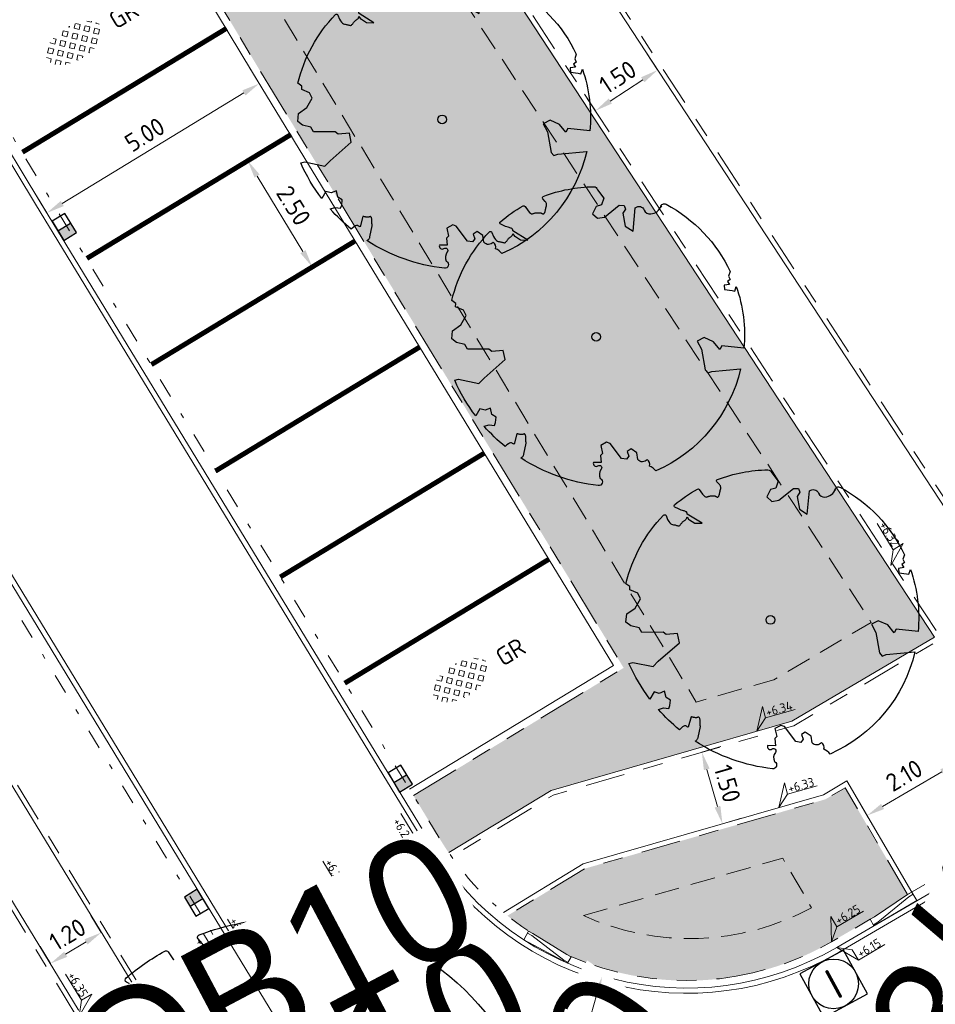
# Model space of a CAD drawing. Header units: metres. Extents: x 155090 to 155676, y 461362 to 461889.
# Tile 75 of 99: x 155285 to 155303, y 461616 to 461636. Entities that reach past the tile are written whole.
import ezdxf
from ezdxf.enums import TextEntityAlignment as Align

# ---------------------------------------------------------------- set-up
doc = ezdxf.new("R2018")
doc.units = ezdxf.units.M
for name, pattern in [('DASHED', [0.75, 0.5, -0.25]), ('VH-GELEIDEBAND', [6, 2, -2, 0, -2]), ('VH-OPSLUITBAND-SO', [10, 4, -2, 2, -2]), ('VH-TROTTOIRBAND_130-150', [15, 5, -2, 2, -2, 2, -2]), ('VW-5050_STREEP', [1, 0.5, -0.5]), ('ZZ-HIDDEN-SO', [4, 2, -2])]:
    doc.linetypes.add(name, pattern=pattern)
doc.layers.get('0').update_dxf_attribs({"lineweight": 18})
doc.layers.get('Defpoints').update_dxf_attribs({"lineweight": 18})
for name, color, linetype, lineweight in [('B-WE-VH-VERHARDING_HALFVERHARDING_GRASBETONSTEEN-S-200', 130, 'Continuous', 18), ('N-WE-GR-BOOM-S', 90, 'Continuous', 25), ('N-WE-RI-OVERIG_RIOOLPUT_INSPECTIE-S-200', 10, 'Continuous', 25), ('N-WE-VH-KANTOPSLUITING-T18', 10, 'Continuous', 18), ('N-WE-VH-KANTOPSLUITING_GELEIDEBAND_50 200-G', 20, 'VH-GELEIDEBAND', 18), ('N-WE-VH-KANTOPSLUITING_OPSLUITBAND_100X200-G', 150, 'VH-OPSLUITBAND-SO', 18), ('N-WE-VH-KANTOPSLUITING_TROTTOIRBAND_130 150X250-G', 210, 'VH-TROTTOIRBAND_130-150', 18), ('N-WE-VH-KANTOPSLUITING_VERLOOPBAND-S', 7, 'Continuous', 18), ('N-WE-VH-KANTOPSLUITING_VOORKANT_BAND-G', 50, 'Continuous', 18), ('N-WE-VH-KANTVERHARDING_STREKLAAG-G', 60, 'Continuous', 18), ('N-WE-VW-MARKERING_DWARS_OVERSTEEK_KANALISATIESTREEP50_010-G', 7, 'VW-5050_STREEP', 18), ('X-XX-AL-HOOGTELABEL-S', 7, 'Continuous', 18), ('X-XX-AL-M', 7, 'Continuous', 18)]:
    doc.layers.add(name, color=color, linetype=linetype, lineweight=lineweight)
for name, color, linetype, lineweight, true_color in [('N-WE-GR-Groen-A-200', 7, 'Continuous', 18, 0x52a500), ('N-WE-GR-MATERIAALGRENS-G', 7, 'ZZ-HIDDEN-SO', 18, 0x00e600), ('N-WE-RI-HWA_KOLK-S-200', 150, 'Continuous', 25, 0x007fff)]:
    doc.layers.add(name, color=color, linetype=linetype, lineweight=lineweight, true_color=true_color)
doc.styles.add('NLCS-ISO', font='NLCS-ISO.ttf')
doc.styles.add('NLCS-ISO-M200-T18', font='NLCS-ISO.ttf', dxfattribs={"height": 0.36})
doc.dimstyles.new('NLCS-M200-T18-PIJL_L2_H2', dxfattribs={"dimscale": 0.2, "dimtxt": 0.36, "dimasz": 1.8, "dimexe": 2, "dimexo": 2, "dimgap": 0.7, "dimtad": 1, "dimzin": 0, "dimdsep": 46, "dimtxsty": 'NLCS-ISO-M200-T18', "dimcen": 0, "dimdle": 2, "dimclrd": 256, "dimclre": 256, "dimclrt": 10, "dimazin": 0, "dimtfac": 1, "dimtofl": 0, "dimtmove": 0, "dimatfit": 3, "dimfxl": 2, "dimfxlon": 1, "dimtfill": 1, "dimtfillclr": 256, "dimtolj": 1, "dimtzin": 0, "dimlwd": -1, "dimlwe": -1, "dimarcsym": 0})

# ---------------------------------------------------------------- blocks, each defined once
blk = doc.blocks.new('*U50')
at = {"lineweight": 30, "flags": 106}
blk.add_attdef('OB', text='', height=0.36, dxfattribs=at).set_placement((0, 0.1), align=Align.BOTTOM_CENTER)
blk = doc.blocks.new('*U51')
at = {"lineweight": 30, "flags": 106}
blk.add_attdef('OB', text='', height=0.36, dxfattribs=at).set_placement((0, 0.1), align=Align.BOTTOM_CENTER)
blk = doc.blocks.new('*D61')
at = {"layer": 'Defpoints', "color": 0, "transparency": 16777216}
for p in [(155298.215, 461622.532), (155296.538, 461616.771)]:
    blk.add_point(p, dxfattribs=at)
at = {"layer": 'X-XX-AL-M', "transparency": 16777216}
blk.add_line((155295.887, 461614.532), (155296.438, 461616.426), dxfattribs=at)
blk.add_solid([(155296.38, 461616.442), (155296.495, 461616.409), (155296.538, 461616.771)], dxfattribs=at)
at = {"layer": 'X-XX-AL-M', "color": 10, "transparency": 16777216, "insert": (155295.805, 461615.395), "char_height": 0.36, "attachment_point": 5, "rotation": 73.7687, "style": 'NLCS-ISO-M200-T18', "bg_fill": 3, "box_fill_scale": 1.1, "bg_fill_color": 256, "bg_fill_true_color": 13158600, "bg_fill_transparency": 0}
blk.add_mtext('\\A1;R=6.00', dxfattribs=at)
blk = doc.blocks.new('*D74')
at = {"layer": 'Defpoints', "color": 0, "transparency": 16777216}
for p in [(155297.659, 461635.022), (155297.679, 461634.992), (155296.425, 461634.169)]:
    blk.add_point(p, dxfattribs=at)
at = {"layer": 'X-XX-AL-M', "transparency": 16777216}
for p, q in [((155297.659, 461635.022), (155297.44, 461635.357)), ((155296.706, 461634.397), (155297.358, 461634.825)), ((155296.405, 461634.2), (155296.185, 461634.534))]:
    blk.add_line(p, q, dxfattribs=at)
for points in [[(155297.325, 461634.875), (155297.391, 461634.775), (155297.659, 461635.022)], [(155296.673, 461634.447), (155296.739, 461634.347), (155296.405, 461634.2)]]:
    blk.add_solid(points, dxfattribs=at)
at = {"layer": 'X-XX-AL-M', "color": 10, "transparency": 16777216, "insert": (155296.856, 461634.879), "char_height": 0.36, "attachment_point": 5, "rotation": 33.2563, "style": 'NLCS-ISO-M200-T18', "bg_fill": 3, "box_fill_scale": 1.1, "bg_fill_color": 256, "bg_fill_true_color": 13158600, "bg_fill_transparency": 0}
blk.add_mtext('\\A1;1.50', dxfattribs=at)
blk = doc.blocks.new('*D75')
at = {"layer": 'Defpoints', "color": 0, "transparency": 16777216}
for p in [(155298.548, 461621.293), (155298.963, 461619.852), (155298.963, 461619.852)]:
    blk.add_point(p, dxfattribs=at)
at = {"layer": 'X-XX-AL-M', "transparency": 16777216}
for p, q in [((155298.548, 461621.293), (155298.933, 461621.404)), ((155298.648, 461620.947), (155298.864, 461620.198)), ((155298.963, 461619.852), (155299.348, 461619.962))]:
    blk.add_line(p, q, dxfattribs=at)
for points in [[(155298.705, 461620.964), (155298.59, 461620.931), (155298.548, 461621.293)], [(155298.921, 461620.214), (155298.806, 461620.181), (155298.963, 461619.852)]]:
    blk.add_solid(points, dxfattribs=at)
at = {"layer": 'X-XX-AL-M', "color": 10, "transparency": 16777216, "insert": (155299.063, 461620.661), "char_height": 0.36, "attachment_point": 5, "rotation": 286.0667, "style": 'NLCS-ISO-M200-T18', "bg_fill": 3, "box_fill_scale": 1.1, "bg_fill_color": 256, "bg_fill_true_color": 13158600, "bg_fill_transparency": 0}
blk.add_mtext('\\A1;1.50', dxfattribs=at)
blk = doc.blocks.new('*D104')
at = {"layer": 'Defpoints', "color": 0, "transparency": 16777216}
for p in [(155303.688, 461621.079), (155303.913, 461620.694), (155302.101, 461619.633)]:
    blk.add_point(p, dxfattribs=at)
at = {"layer": 'X-XX-AL-M', "transparency": 16777216}
for p, q in [((155303.711, 461621.039), (155303.486, 461621.424)), ((155302.186, 461620.2), (155303.377, 461620.897)), ((155301.899, 461619.979), (155301.673, 461620.364))]:
    blk.add_line(p, q, dxfattribs=at)
for points in [[(155303.347, 461620.949), (155303.408, 461620.845), (155303.688, 461621.079)], [(155302.156, 461620.252), (155302.216, 461620.148), (155301.875, 461620.018)]]:
    blk.add_solid(points, dxfattribs=at)
at = {"layer": 'X-XX-AL-M', "color": 10, "transparency": 16777216, "insert": (155302.62, 461620.825), "char_height": 0.36, "attachment_point": 5, "rotation": 30.3235, "style": 'NLCS-ISO-M200-T18', "bg_fill": 3, "box_fill_scale": 1.1, "bg_fill_color": 256, "bg_fill_true_color": 13158600, "bg_fill_transparency": 0}
blk.add_mtext('\\A1;2.10', dxfattribs=at)
blk = doc.blocks.new('*D107')
at = {"layer": 'Defpoints', "color": 0, "transparency": 16777216}
for p in [(155286.505, 461617.591), (155285.436, 461617.038), (155285.48, 461616.967)]:
    blk.add_point(p, dxfattribs=at)
at = {"layer": 'X-XX-AL-M', "transparency": 16777216}
for p, q in [((155286.461, 461617.663), (155286.253, 461618.004)), ((155285.436, 461617.038), (155285.228, 461617.38)), ((155286.154, 461617.475), (155285.744, 461617.226))]:
    blk.add_line(p, q, dxfattribs=at)
for points in [[(155286.123, 461617.527), (155286.185, 461617.424), (155286.461, 461617.663)], [(155285.713, 461617.277), (155285.775, 461617.174), (155285.436, 461617.038)]]:
    blk.add_solid(points, dxfattribs=at)
at = {"layer": 'X-XX-AL-M', "color": 10, "transparency": 16777216, "insert": (155285.782, 461617.624), "char_height": 0.36, "attachment_point": 5, "rotation": 31.3398, "style": 'NLCS-ISO-M200-T18', "bg_fill": 3, "box_fill_scale": 1.1, "bg_fill_color": 256, "bg_fill_true_color": 13158600, "bg_fill_transparency": 0}
blk.add_mtext('\\A1;1.20', dxfattribs=at)
blk = doc.blocks.new('SVH-VERLOOPBAND_TROTTOIRBAND 130 150X250 HD_GELEIDEBAND 50 200X200 HD_RECHTS_L1000-MM_DYN')
blk.add_lwpolyline([(1000, 200), (900, 200), (100, 150), (0, 150), (0, 0), (1000, 0)], close=True)
blk.add_lwpolyline([(0, 20), (100, 20), (900, 150), (1000, 150)])
blk = doc.blocks.new('*U169')
at = {"linetype": 'Continuous', "lineweight": 0}
blk.add_lwpolyline([(0, 0.2), (0.1, 0.2), (0.9, 0.15), (1, 0.15), (1, 0), (0, 0)], close=True, dxfattribs=at)
blk.add_lwpolyline([(1, 0.02), (0.9, 0.02), (0.1, 0.15), (0, 0.15)], dxfattribs=at)
blk = doc.blocks.new('*U182')
at = {"lineweight": 30, "flags": 106}
blk.add_attdef('OB', text='', height=0.36, dxfattribs=at).set_placement((0, 0.1), align=Align.BOTTOM_CENTER)
blk = doc.blocks.new('*U250')
at = {"lineweight": 18}
for p, q in [((-2.46, 2.07), (-2.46, 4.47)), ((-2.46, 4.47), (0, 0)), ((-8.66, 2.07), (-2.46, 2.07)), ((0, 0), (-2.46, 2.07))]:
    blk.add_line(p, q, dxfattribs=at)
at = {"lineweight": 18, "style": 'NLCS-ISO'}
blk.add_attdef('...', text='', height=1.8, dxfattribs=at).set_placement((-5.56, 1.65), align=Align.BOTTOM_CENTER)
blk = doc.blocks.new('*U15')
at = {"lineweight": 18}
for p, q in [((2.46, 4.47), (0, 0)), ((2.46, 2.07), (2.46, 4.47)), ((0, 0), (2.46, 2.07)), ((8.66, 2.07), (2.46, 2.07))]:
    blk.add_line(p, q, dxfattribs=at)
at = {"lineweight": 18, "style": 'NLCS-ISO'}
blk.add_attdef('...', text='', height=1.8, dxfattribs=at).set_placement((5.56, 1.65), align=Align.BOTTOM_CENTER)
blk = doc.blocks.new('SRI-KOLK_RWS-SO')
h = blk.add_hatch(color=256)
h.dxf.hatch_style = 1
h.paths.add_polyline_path([(0, 0), (1.125, 0), (1.125, 1.5), (0, 1.5)])
blk.add_line((0, 0), (0, 1.5))
blk.add_lwpolyline([(-1.125, 0), (1.125, 0), (1.125, 1.5), (-1.125, 1.5)], close=True)
blk = doc.blocks.new('SVH-GRASBETONSTEEN_02_KL-SO')
for p, q in [((-2.193, 1.29), (-2.164, 1.32)), ((-1.838, 0.935), (-2.193, 1.29)), ((-1.838, 0.935), (-1.482, 1.29)), ((-1.482, 1.29), (-1.691, 1.5)), ((-0.77, 1.29), (-0.415, 1.646)), ((-0.415, 0.935), (-0.77, 1.29)), ((-0.059, 1.29), (-0.415, 1.646)), ((-0.415, 0.935), (-0.059, 1.29)), ((0.297, 1.646), (0.223, 1.72)), ((0.297, 1.646), (0.362, 1.711)), ((0.653, 1.29), (0.989, 1.626)), ((1.008, 0.935), (0.653, 1.29)), ((1.008, 0.935), (1.364, 1.29)), ((1.364, 1.29), (1.038, 1.616)), ((2.432, 0.935), (2.128, 1.239)), ((2.432, 0.935), (2.499, 1.002)), ((-2.905, -0.133), (-3.256, 0.218)), ((-2.905, 0.579), (-2.549, 0.935)), ((-2.549, 0.223), (-2.905, 0.579)), ((-2.193, 0.579), (-2.549, 0.935)), ((-2.549, 0.223), (-2.193, 0.579)), ((-2.193, -0.133), (-1.838, 0.223)), ((-1.482, -0.133), (-1.838, 0.223)), ((-1.482, 0.579), (-1.126, 0.935)), ((-1.126, 0.223), (-1.482, 0.579)), ((-0.77, 0.579), (-1.126, 0.935)), ((-1.126, 0.223), (-0.77, 0.579)), ((-0.77, -0.133), (-0.415, 0.223)), ((-0.059, -0.133), (-0.415, 0.223)), ((-0.059, 0.579), (0.297, 0.935)), ((0.297, 0.223), (-0.059, 0.579)), ((0.653, 0.579), (0.297, 0.935)), ((0.297, 0.223), (0.653, 0.579)), ((0.653, -0.133), (1.008, 0.223)), ((1.364, -0.133), (1.008, 0.223)), ((1.364, 0.579), (1.72, 0.935)), ((1.72, 0.223), (1.364, 0.579)), ((2.076, 0.579), (1.72, 0.935)), ((1.72, 0.223), (2.076, 0.579)), ((2.076, -0.133), (2.432, 0.223)), ((2.787, -0.133), (2.432, 0.223)), ((2.787, 0.579), (2.855, 0.646)), ((3.016, 0.35), (2.787, 0.579)), ((-3.178, -0.406), (-2.905, -0.133)), ((-2.875, -0.814), (-2.549, -0.489)), ((-2.193, -0.844), (-2.549, -0.489)), ((-2.47, -1.121), (-2.193, -0.844)), ((-1.838, -0.489), (-2.193, -0.133)), ((-1.838, -0.489), (-1.482, -0.133)), ((-1.482, -0.844), (-1.126, -0.489)), ((-1.126, -1.2), (-1.482, -0.844)), ((-0.77, -0.844), (-1.126, -0.489)), ((-1.126, -1.2), (-0.77, -0.844)), ((-0.415, -0.489), (-0.77, -0.133)), ((-0.415, -0.489), (-0.059, -0.133)), ((-0.059, -0.844), (0.297, -0.489)), ((0.297, -1.2), (-0.059, -0.844)), ((0.653, -0.844), (0.297, -0.489)), ((0.297, -1.2), (0.653, -0.844)), ((1.008, -0.489), (0.653, -0.133)), ((1.008, -0.489), (1.364, -0.133)), ((1.364, -0.844), (1.72, -0.489)), ((1.72, -1.2), (1.364, -0.844)), ((2.076, -0.844), (1.72, -0.489)), ((1.72, -1.2), (2.076, -0.844)), ((2.432, -0.489), (2.076, -0.133)), ((2.432, -0.489), (2.787, -0.133)), ((-1.993, -1.355), (-1.838, -1.2)), ((-1.529, -1.509), (-1.838, -1.2)), ((-0.77, -1.556), (-0.415, -1.2)), ((-0.662, -1.665), (-0.77, -1.556)), ((-0.059, -1.556), (-0.415, -1.2)), ((-0.193, -1.69), (-0.059, -1.556)), ((0.653, -1.556), (1.008, -1.2)), ((0.729, -1.632), (0.653, -1.556)), ((1.319, -1.511), (1.008, -1.2))]:
    blk.add_line(p, q)
at = {"style": 'NLCS-ISO'}
blk.add_attdef('FORMAAT', text='', height=1.8, dxfattribs=at).set_placement((-4.309, -0.133), align=Align.MIDDLE_RIGHT)
blk.add_attdef('KLEUR', text='', height=1.8, dxfattribs=at).set_placement((4.191, -0.133), align=Align.MIDDLE_LEFT)
at = {"style": 'NLCS-ISO', "flags": 1}
blk.add_attdef('FUNCTIE', text='', height=1.8, dxfattribs=at).set_placement((-0.059, -2.883), align=Align.TOP_CENTER)
blk = doc.blocks.new('*D283')
at = {"layer": 'Defpoints', "color": 0, "transparency": 16777216}
for p in [(155289.638, 461634.748), (155289.638, 461634.748), (155285.368, 461632.147)]:
    blk.add_point(p, dxfattribs=at)
at = {"layer": 'X-XX-AL-M', "transparency": 16777216}
for p, q in [((155289.638, 461634.748), (155289.43, 461635.089)), ((155285.676, 461632.334), (155289.331, 461634.56)), ((155285.368, 461632.147), (155285.16, 461632.489))]:
    blk.add_line(p, q, dxfattribs=at)
for points in [[(155289.3, 461634.612), (155289.362, 461634.509), (155289.638, 461634.748)], [(155285.644, 461632.386), (155285.707, 461632.283), (155285.368, 461632.147)]]:
    blk.add_solid(points, dxfattribs=at)
at = {"layer": 'X-XX-AL-M', "color": 10, "transparency": 16777216, "insert": (155287.337, 461633.721), "char_height": 0.36, "attachment_point": 5, "rotation": 31.3398, "style": 'NLCS-ISO-M200-T18', "bg_fill": 3, "box_fill_scale": 1.1, "bg_fill_color": 256, "bg_fill_true_color": 13158600, "bg_fill_transparency": 0}
blk.add_mtext('\\A1;5.00', dxfattribs=at)
blk = doc.blocks.new('*D284')
at = {"layer": 'Defpoints', "color": 0, "transparency": 16777216}
for p in [(155289.41, 461633.195), (155290.707, 461631.058), (155290.707, 461631.058)]:
    blk.add_point(p, dxfattribs=at)
at = {"layer": 'X-XX-AL-M', "transparency": 16777216}
for p, q in [((155289.41, 461633.195), (155289.752, 461633.403)), ((155289.597, 461632.887), (155290.52, 461631.366)), ((155290.707, 461631.058), (155291.049, 461631.266))]:
    blk.add_line(p, q, dxfattribs=at)
for points in [[(155289.648, 461632.919), (155289.545, 461632.856), (155289.41, 461633.195)], [(155290.571, 461631.397), (155290.469, 461631.335), (155290.707, 461631.058)]]:
    blk.add_solid(points, dxfattribs=at)
at = {"layer": 'X-XX-AL-M', "color": 10, "transparency": 16777216, "insert": (155290.332, 461632.293), "char_height": 0.36, "attachment_point": 5, "rotation": 301.2552, "style": 'NLCS-ISO-M200-T18', "bg_fill": 3, "box_fill_scale": 1.1, "bg_fill_color": 256, "bg_fill_true_color": 13158600, "bg_fill_transparency": 0}
blk.add_mtext('\\A1;2.50', dxfattribs=at)
blk = doc.blocks.new('SGR-BOOM_05')
blk.add_lwpolyline([(0.433, 4.712), (0.441, 4.722), (0.45, 4.731), (0.457, 4.739), (0.465, 4.746), (0.473, 4.754), (0.48, 4.761), (0.487, 4.77), (0.494, 4.779), (0.501, 4.79), (0.508, 4.802), (0.513, 4.817), (0.516, 4.836), (0.517, 4.858), (0.515, 4.885), (0.509, 4.916), (0.475, 5.034, -0.52938), (0.529, 5.099, -0.087139), (2.218, 4.625, -0.372341), (2.284, 4.473), (2.354, 4.119), (2.18, 3.946), (1.992, 3.985), (1.767, 3.817), (1.853, 3.602), (2.086, 3.527), (2.712, 3.671), (2.864, 3.587), (2.85, 3.453), (2.707, 3.365), (2.577, 2.941), (2.743, 2.67), (3.168, 3.347, -0.504641), (3.406, 3.14, 0.331948), (3.544, 2.921, 0.282008), (3.993, 3.004), (3.957, 2.985, -0.512156), (4.163, 2.984, -0.16076), (5.094, -0.056), (4.977, -0.169), (4.976, -0.294), (4.862, -0.315), (4.876, -0.438), (4.698, -0.381), (4.644, -0.519), (4.864, -0.665), (4.933, -0.72), (5.054, -0.599, -0.106371), (4.341, -2.61), (3.705, -2.201), (3.588, -2.282), (3.512, -1.945), (3.286, -1.673), (3.024, -1.676), (3.03, -1.99), (2.83, -2.678), (2.861, -2.809), (3.005, -2.829), (3.93, -3.183, -0.236298), (-0.225, -5.013, 0.159625), (-0.347, -4.77, 0.350802), (-0.315, -4.528, -0.504641), (-0.6, -4.393), (-0.531, -4.17), (-0.647, -3.962), (-0.802, -3.978), (-0.825, -4.144), (-0.942, -4.211), (-1.08, -4.106), (-1.2, -3.475), (-1.291, -3.384), (-1.522, -3.391), (-1.586, -3.665), (-1.68, -3.694), (-1.769, -3.923), (-2.003, -3.798, 0.733583), (-1.918, -3.973, -0.861625), (-1.87, -4.128, 0.279978), (-2.043, -4.393), (-2.036, -4.403, -0.827056), (-2.208, -4.583, -0.116774), (-4.152, -2.556), (-4.114, -2.549), (-4.084, -2.541), (-4.059, -2.531), (-4.039, -2.52), (-4.024, -2.509), (-4.013, -2.498), (-4.004, -2.486), (-3.768, -2.184), (-3.762, -2.173), (-3.758, -2.163), (-3.755, -2.153), (-3.752, -2.143), (-3.748, -2.133), (-3.745, -2.123), (-3.74, -2.111), (-3.735, -2.099), (-3.729, -2.085), (-3.721, -2.071), (-3.713, -2.056), (-3.705, -2.04), (-3.697, -2.024), (-3.689, -2.007), (-3.682, -1.991), (-3.676, -1.975), (-3.671, -1.959), (-3.668, -1.944), (-3.666, -1.929), (-3.665, -1.916), (-3.666, -1.904), (-3.668, -1.893), (-3.671, -1.884), (-3.676, -1.877), (-3.682, -1.872), (-3.69, -1.869), (-3.698, -1.867), (-3.708, -1.866), (-3.718, -1.865), (-3.729, -1.864), (-3.74, -1.863), (-3.752, -1.86), (-3.764, -1.856), (-3.776, -1.85), (-3.788, -1.843), (-3.801, -1.835), (-3.813, -1.826), (-3.826, -1.816), (-3.84, -1.806), (-3.853, -1.796), (-3.866, -1.785), (-3.88, -1.774), (-3.893, -1.762), (-3.907, -1.75), (-4.15, -2.028), (-4.162, -2.015), (-4.173, -2), (-4.183, -1.984), (-4.193, -1.968), (-4.204, -1.951), (-4.219, -1.938), (-4.242, -1.928), (-4.274, -1.924), (-4.319, -1.929), (-4.379, -1.942), (-4.457, -1.967, -0.040997), (-4.791, -1.027), (-4.617, -1.057), (-4.463, -1.156), (-4.38, -1.082), (-4.281, -0.927), (-4.376, -0.782), (-4.323, -0.567), (-4.52, -0.551), (-4.652, -0.423), (-4.892, -0.58, -0.05814), (-4.988, 0.829), (-4.852, 0.802), (-4.298, 0.364), (-4.06, 0.447), (-3.128, 0.693), (-3.049, 1), (-3.409, 1.144), (-3.464, 1.261), (-4.121, 1.584), (-4.136, 1.769), (-4.358, 1.957), (-4.448, 2.14), (-4.297, 2.378), (-3.958, 2.431), (-3.65, 2.633), (-3.646, 2.84), (-3.838, 3.066), (-3.787, 3.162), (-3.863, 3.31, -0.13428), (-1.664, 4.835, -0.541727), (-1.597, 4.783), (-1.608, 4.639), (-1.605, 4.565), (-1.595, 4.508), (-1.579, 4.465), (-1.558, 4.434), (-1.535, 4.41), (-1.511, 4.392), (-1.487, 4.376), (-1.465, 4.359), (-1.446, 4.342), (-1.428, 4.325), (-1.411, 4.309), (-1.395, 4.295), (-1.38, 4.284), (-1.364, 4.276), (-1.347, 4.272), (-1.33, 4.272), (-1.312, 4.277), (-1.292, 4.285), (-1.273, 4.294), (-1.252, 4.305), (-1.232, 4.316), (-1.211, 4.327), (-1.189, 4.336), (-1.168, 4.342), (-1.147, 4.347), (-1.126, 4.35), (-1.105, 4.353), (-1.085, 4.356), (-1.066, 4.36), (-1.048, 4.365), (-1.031, 4.372), (-1.015, 4.382), (-1, 4.394), (-0.986, 4.408), (-0.973, 4.424), (-0.963, 4.324), (-0.94, 4.298), (-0.834, 4.118), (-0.611, 3.996), (-0.927, 4.508), (-0.921, 4.523), (-0.917, 4.539), (-0.915, 4.553), (-0.916, 4.568), (-0.92, 4.583), (-0.927, 4.598), (-0.938, 4.613), (-0.953, 4.629), (-0.972, 4.647), (-0.994, 4.667), (-1.02, 4.691), (-1.05, 4.719), (-1.082, 4.754), (-1.117, 4.795), (-1.199, 4.901, -0.543104), (-1.171, 4.981, -0.046766), (-0.234, 5.117, -0.385168), (-0.182, 5.074), (-0.152, 4.882), (-0.138, 4.822), (-0.121, 4.78), (-0.104, 4.753), (-0.085, 4.737), (-0.066, 4.73), (-0.047, 4.727), (-0.027, 4.726), (-0.009, 4.724), (0.009, 4.72), (0.027, 4.716), (0.044, 4.71), (0.061, 4.704), (0.077, 4.697), (0.093, 4.689), (0.109, 4.682), (0.124, 4.675), (0.139, 4.668), (0.153, 4.66), (0.167, 4.653), (0.18, 4.645), (0.191, 4.638), (0.202, 4.629), (0.211, 4.621), (0.219, 4.611), (0.225, 4.602), (0.231, 4.593), (0.236, 4.584), (0.242, 4.576), (0.247, 4.569), (0.253, 4.564), (0.26, 4.56), (0.269, 4.559), (0.278, 4.56), (0.289, 4.563), (0.3, 4.568), (0.312, 4.574), (0.324, 4.582), (0.336, 4.592), (0.348, 4.603), (0.36, 4.616), (0.371, 4.63), (0.382, 4.644), (0.393, 4.659), (0.404, 4.673), (0.414, 4.687), (0.423, 4.7)], format="xyb", close=True)
blk.add_circle((0, 0), 0.15)
blk = doc.blocks.new('SRI-PUT_INSPECTIE-SO')
at = {"flags": 128}
blk.add_lwpolyline([(-2, -2), (2, -2), (2, 2), (-2, 2)], close=True, dxfattribs=at)
blk.add_circle((0, 0), 2)
at = {"style": 'NLCS-ISO'}
blk.add_text('I', height=2.5, dxfattribs=at).set_placement((-0.003, -0.007), align=Align.MIDDLE_CENTER)
blk = doc.blocks.new('*U334')
at = {"lineweight": 18}
for p, q in [((2.46, -2.01), (0, 0)), ((0, 0), (2.46, -4.41)), ((2.46, -4.41), (2.46, -2.01)), ((8.66, -4.41), (2.46, -4.41))]:
    blk.add_line(p, q, dxfattribs=at)
at = {"lineweight": 18, "style": 'NLCS-ISO'}
blk.add_attdef('...', text='', height=1.8, dxfattribs=at).set_placement((5.56, -4.83), align=Align.BOTTOM_CENTER)

msp = doc.modelspace()

# ---------------------------------------------------------------- hatches: boundary and pattern name
at = {"layer": 'N-WE-GR-Groen-A-200', "true_color": 0x7fff00, "transparency": 33554585}
h = msp.add_hatch(color=70, dxfattribs=at)
h.dxf.hatch_style = 1
edge = h.paths.add_edge_path()
edge.add_line((155296.975, 461622.989), (155292.743, 461620.421))
edge.add_line((155292.743, 461620.421), (155293.286, 461619.53))
edge.add_arc((155298.24, 461622.546), 5.8, 211.3398, 214.3729)
edge.add_line((155293.453, 461619.272), (155295.514, 461620.523))
edge.add_line((155295.514, 461620.523), (155298.023, 461621.246))
edge.add_line((155298.023, 461621.246), (155300.358, 461621.918))
edge.add_line((155300.358, 461621.918), (155303.23, 461623.61))
edge.add_line((155303.23, 461623.61), (155290.712, 461642.741))
edge.add_line((155290.712, 461642.741), (155286.519, 461640.214))
edge.add_line((155286.519, 461640.214), (155289.632, 461635.047))
edge.add_line((155289.632, 461635.047), (155296.975, 461622.989))
edge.add_line((155296.975, 461622.989), (155296.975, 461622.989))
edge.add_line((155296.975, 461622.989), (155296.975, 461622.989))
h = msp.add_hatch(color=70, dxfattribs=at)
h.dxf.hatch_style = 1
edge = h.paths.add_edge_path()
edge.add_line((155296.202, 461618.952), (155294.636, 461618.002))
edge.add_arc((155298.464, 461622.843), 6.172, 231.6636, 236.5328)
edge.add_line((155295.061, 461617.694), (155295.149, 461617.647))
edge.add_line((155295.149, 461617.647), (155295.829, 461617.223))
edge.add_arc((155298.249, 461622.507), 5.812, 245.3943, 300.0596)
edge.add_line((155301.16, 461617.477), (155302.024, 461617.981))
edge.add_line((155302.024, 461617.981), (155302.69, 461618.427))
edge.add_line((155302.69, 461618.427), (155301.432, 461620.578))
edge.add_line((155301.432, 461620.578), (155301.035, 461620.344))
edge.add_line((155301.035, 461620.344), (155296.202, 461618.952))

# ---------------------------------------------------------------- linework, layer by layer
at = {"layer": 'N-WE-GR-MATERIAALGRENS-G', "linetype": 'DASHED', "flags": 128}
msp.add_lwpolyline([(155296.164, 461618.005), (155300.175, 461619.16), (155300.757, 461618.163, -0.234885)], format="xyb", close=True, dxfattribs=at)
at = {"layer": 'N-WE-VH-KANTOPSLUITING_GELEIDEBAND_50 200-G', "ltscale": 0.2, "flags": 128}
msp.add_lwpolyline([(155270.854, 461656.62), (155285.398, 461632.482), (155293.286, 461619.53, 0.111434), (155295.062, 461617.694, 0.111434)], format="xyb", dxfattribs=at)
for points in [[(155266.716, 461653.993), (155277.859, 461635.5), (155281.207, 461629.943), (155290.906, 461614.016)], [(155302.69, 461618.427), (155304.59, 461619.536)]]:
    msp.add_lwpolyline(points, dxfattribs=at)
at = {"layer": 'N-WE-VH-KANTOPSLUITING_OPSLUITBAND_100X200-G', "ltscale": 0.2, "flags": 128}
for points in [[(155349.705, 461650.855), (155322.438, 461634.926), (155304.696, 461624.474), (155269.679, 461677.871), (155262.468, 461673.668), (155261.605, 461675.105), (155262.748, 461675.791)], [(155288.912, 461617.292), (155287.375, 461616.356), (155276.193, 461634.719), (155277.756, 461635.671)], [(155275.159, 461633.723), (155275.159, 461633.723), (155285.951, 461616.001), (155280.688, 461613.138), (155227.543, 461584.705)], [(155302.69, 461618.427), (155301.432, 461620.578), (155301.035, 461620.344), (155296.202, 461618.952), (155294.605, 461617.983)]]:
    msp.add_lwpolyline(points, dxfattribs=at)
at = {"layer": 'N-WE-VH-KANTOPSLUITING_TROTTOIRBAND_130 150X250-G', "ltscale": 0.2, "flags": 128}
msp.add_lwpolyline([(155295.909, 461617.181, 0.237449), (155301.16, 461617.477), (155301.938, 461617.931)], format="xyb", dxfattribs=at)
at = {"layer": 'N-WE-VH-KANTOPSLUITING_VOORKANT_BAND-G', "ltscale": 0.2, "flags": 128}
msp.add_lwpolyline([(155256.309, 461681.098), (155257.359, 461679.371), (155257.868, 461677.832), (155258.433, 461676.89), (155266.743, 461663.055), (155285.227, 461632.378), (155293.115, 461619.426, 0.408681), (155301.263, 461617.363), (155351.043, 461646.4, 0.428626), (155352.38, 461652.038), (155350.758, 461654.528)], format="xyb", dxfattribs=at)
for points in [[(155349.755, 461650.769), (155322.489, 461634.84), (155304.665, 461624.339), (155269.647, 461677.737), (155262.433, 461673.532), (155261.468, 461675.139), (155262.697, 461675.877)], [(155288.964, 461617.206), (155287.342, 461616.219), (155276.056, 461634.753), (155277.704, 461635.757)], [(155275.216, 461633.822), (155286.091, 461615.963), (155286.091, 461615.963), (155280.735, 461613.05), (155227.591, 461584.617)], [(155302.776, 461618.478), (155301.468, 461620.715), (155300.996, 461620.437), (155296.162, 461619.045), (155294.553, 461618.068)]]:
    msp.add_lwpolyline(points, dxfattribs=at)
at = {"layer": 'N-WE-VH-KANTVERHARDING_STREKLAAG-G', "ltscale": 0.2, "flags": 128}
msp.add_lwpolyline([(155270.811, 461656.1), (155285.138, 461632.324), (155293.025, 461619.371, 0.408681), (155301.316, 461617.273), (155349.8, 461645.554)], format="xyb", dxfattribs=at)
at = {"layer": 'N-WE-VW-MARKERING_DWARS_OVERSTEEK_KANALISATIESTREEP50_010-G', "ltscale": 0.4, "const_width": 0.1, "flags": 128}
for points in [[(155284.874, 461633.367), (155288.985, 461635.862)], [(155286.171, 461631.23), (155290.282, 461633.725)], [(155287.469, 461629.093), (155291.579, 461631.587)], [(155288.766, 461626.955), (155292.876, 461629.45)], [(155290.063, 461624.818), (155294.173, 461627.313)], [(155291.36, 461622.681), (155295.47, 461625.176)]]:
    msp.add_lwpolyline(points, dxfattribs=at)

# ---------------------------------------------------------------- block references
at = {"layer": 'B-WE-VH-VERHARDING_HALFVERHARDING_GRASBETONSTEEN-S-200', "xscale": 0.2, "yscale": 0.2, "zscale": 0.2, "rotation": 31.24885404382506}
for p in [(155285.938, 461635.573), (155293.721, 461622.75)]:
    msp.add_blockref('SVH-GRASBETONSTEEN_02_KL-SO', p, dxfattribs=at).add_auto_attribs({'KLEUR': 'GR'})
at = {"layer": 'N-WE-GR-BOOM-S', "xscale": 0.5889191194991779, "yscale": 0.5889191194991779, "zscale": 0.5889191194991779, "rotation": 26.5502593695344}
for p in [(155288.86, 461639.55), (155296.421, 461629.653)]:
    msp.add_blockref('SGR-BOOM_05', p, dxfattribs=at)
at = {"layer": 'N-WE-RI-HWA_KOLK-S-200', "xscale": 0.2, "yscale": 0.2, "zscale": 0.2}
for p, rotation in [((155292.349, 461620.683), 301.3397686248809), ((155288.506, 461618.342), 121.3397685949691)]:
    msp.add_blockref('SRI-KOLK_RWS-SO', p, dxfattribs=dict(at, rotation=rotation))
at = {"layer": 'N-WE-RI-OVERIG_RIOOLPUT_INSPECTIE-S-200', "xscale": 0.25, "yscale": 0.25, "zscale": 0.25, "rotation": 28.56407164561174}
msp.add_blockref('SRI-PUT_INSPECTIE-SO', (155301.201, 461616.63), dxfattribs=at)
at = {"layer": 'N-WE-VH-KANTOPSLUITING-T18'}
ref = msp.add_blockref('*U50', (155293.037, 461618.608), dxfattribs=dict(at, xscale=0.75, yscale=0.75, zscale=0.75, rotation=307.1215747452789))
lines = msp.add_mtext('GB5/20', dxfattribs={"layer": '0', "insert": (155293.097, 461618.654), "char_height": 2.5, "attachment_point": 1, "rotation": 307.1216, "bg_fill": 3, "box_fill_scale": 1, "bg_fill_color": 256, "bg_fill_transparency": 0})
ref.add_attrib('OB', '', (155293.097, 461618.654), dxfattribs={"flags": 12}).embed_mtext(lines)
ref = msp.add_blockref('*U51', (155286.7, 461613.7), dxfattribs=dict(at, xscale=0.75, yscale=0.75, zscale=0.75, rotation=27.90539758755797))
lines = msp.add_mtext('OB10', dxfattribs={"layer": '0', "insert": (155286.665, 461613.767), "char_height": 2.5, "attachment_point": 1, "rotation": 27.9054, "bg_fill": 3, "box_fill_scale": 1, "bg_fill_color": 256, "bg_fill_transparency": 0})
ref.add_attrib('OB', '', (155286.665, 461613.767), dxfattribs={"flags": 62}).embed_mtext(lines)
ref = msp.add_blockref('*U51', (155291.413, 461610.047), dxfattribs=dict(at, xscale=0.75, yscale=0.75, zscale=0.75, rotation=55.09629876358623))
lines = msp.add_mtext('OB10', dxfattribs={"layer": '0', "insert": (155291.352, 461610.09), "char_height": 2.5, "attachment_point": 1, "rotation": 55.0963, "bg_fill": 3, "box_fill_scale": 1, "bg_fill_color": 256, "bg_fill_transparency": 0})
ref.add_attrib('OB', '', (155291.352, 461610.09), dxfattribs={"flags": 46}).embed_mtext(lines)
ref = msp.add_blockref('*U182', (155302.539, 461613.368), dxfattribs=dict(at, xscale=0.75, yscale=0.75, zscale=0.75, rotation=26.67895213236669))
lines = msp.add_mtext('vb3l', dxfattribs={"layer": '0', "insert": (155302.506, 461613.435), "char_height": 2.5, "attachment_point": 1, "rotation": 26.679, "bg_fill": 3, "box_fill_scale": 1, "bg_fill_color": 256, "bg_fill_transparency": 0})
ref.add_attrib('OB', '', (155302.506, 461613.435), dxfattribs={"flags": 40}).embed_mtext(lines)
at = {"layer": 'N-WE-VH-KANTOPSLUITING_VERLOOPBAND-S', "xscale": 0.001, "yscale": 0.001, "zscale": 0.001, "rotation": 30.25392205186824}
msp.add_blockref('SVH-VERLOOPBAND_TROTTOIRBAND 130 150X250 HD_GELEIDEBAND 50 200X200 HD_RECHTS_L1000-MM_DYN', (155302.013, 461617.801), dxfattribs=at)
at = {"layer": 'N-WE-VH-KANTOPSLUITING_VERLOOPBAND-S', "rotation": 331.6945784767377}
msp.add_blockref('*U169', (155294.966, 461617.518), dxfattribs=at)
at = {"layer": 'X-XX-AL-HOOGTELABEL-S', "xscale": 0.1, "yscale": 0.1, "zscale": 0.1}
for name, p, rotation, values in [('*U250', (155302.349, 461625.049), 301.3739453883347, {'...': '+6.32'}), ('*U15', (155299.653, 461621.715), 16.06665547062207, {'...': '+6.34'}), ('*U15', (155300.096, 461620.178), 16.06665547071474, {'...': '+6.33'}), ('*U250', (155291.193, 461618.255), 301.3739453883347, {'...': '+6.28'}), ('*U15', (155301.16, 461617.477), 30.32345814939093, {'...': '+6.25'}), ('*U250', (155289.272, 461617.085), 301.3739453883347, {'...': '+6.22'}), ('*U334', (155301.263, 461617.363), 30.32345814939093, {'...': '+6.15'})]:
    msp.add_blockref(name, p, dxfattribs=dict(at, rotation=rotation)).add_auto_attribs(values)
at = {"layer": 'X-XX-AL-HOOGTELABEL-S'}
ref = msp.add_blockref('*U250', (155293.115, 461619.426), dxfattribs=dict(at, xscale=-0.1, yscale=0.1, zscale=0.1, rotation=121.3739448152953))
ref.add_attrib('...', '+6.22', dxfattribs={"layer": '0', "lineweight": 18, "height": 0.18, "rotation": 301.3739, "style": 'NLCS-ISO'}).set_placement((155292.408, 461619.646), align=Align.BOTTOM_CENTER)
ref = msp.add_blockref('*U250', (155289.143, 461617.008), dxfattribs=dict(at, xscale=-0.1, yscale=0.1, zscale=0.1, rotation=121.3739448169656))
ref.add_attrib('...', '+6.27', dxfattribs={"layer": '0', "lineweight": 18, "height": 0.18, "rotation": 301.3739, "style": 'NLCS-ISO'}).set_placement((155288.436, 461617.228), align=Align.BOTTOM_CENTER)

# ---------------------------------------------------------------- next in the draw order: dimensions: what is measured, and where the dimension line sits
at = {"layer": 'X-XX-AL-M'}
for p1, p2, distance, picture, middle in [((155296.425, 461634.169), (155297.679, 461634.992), 0.036, '*D74', (155296.856, 461634.879)), ((155298.548, 461621.293), (155298.963, 461619.852), 0, '*D75', (155299.063, 461620.661)), ((155302.101, 461619.633), (155303.913, 461620.694), 0.446, '*D104', (155302.62, 461620.825)), ((155286.505, 461617.591), (155285.48, 461616.967), -0.083, '*D107', (155285.782, 461617.624))]:
    dim = msp.add_aligned_dim(p1=p1, p2=p2, distance=distance, dimstyle='NLCS-M200-T18-PIJL_L2_H2', override={"dimtxsty": 'NLCS-ISO-M200-T18', "dimtfill": 1}, dxfattribs=at)
    dim.commit()
    dim.dimension.update_dxf_attribs({"geometry": picture, "text_midpoint": middle})

# ---------------------------------------------------------------- next in the draw order: linework, layer by layer
at = {"layer": 'N-WE-VH-KANTOPSLUITING_OPSLUITBAND_100X200-G', "ltscale": 0.2, "flags": 128}
msp.add_lwpolyline([(155282.235, 461637.731), (155290.714, 461642.877), (155303.371, 461623.577), (155300.398, 461621.826), (155295.555, 461620.431), (155293.51, 461619.19)], dxfattribs=at)
at = {"layer": 'N-WE-VH-KANTOPSLUITING_TROTTOIRBAND_130 150X250-G', "ltscale": 0.2, "flags": 128}
msp.add_lwpolyline([(155292.743, 461620.421), (155296.975, 461622.989), (155289.632, 461635.047), (155286.519, 461640.214)], dxfattribs=at)
at = {"layer": 'N-WE-VH-KANTOPSLUITING_VOORKANT_BAND-G', "ltscale": 0.2, "flags": 128}
for points in [[(155282.287, 461637.646), (155290.683, 461642.742), (155303.23, 461623.61), (155300.358, 461621.918), (155295.514, 461620.523), (155293.458, 461619.275)], [(155292.665, 461620.549), (155296.768, 461623.039), (155289.504, 461634.969), (155286.39, 461640.136)]]:
    msp.add_lwpolyline(points, dxfattribs=at)
at = {"layer": 'N-WE-VH-KANTVERHARDING_STREKLAAG-G', "ltscale": 0.2}
msp.add_lwpolyline([(155267.136, 461653.886), (155281.468, 461630.101), (155290.211, 461615.744), (155291.687, 461613.321, -0.386436), (155290.896, 461609.221)], format="xyb", dxfattribs=at)

# ---------------------------------------------------------------- next in the draw order: block references
at = {"layer": 'N-WE-GR-BOOM-S', "rotation": 26.5502593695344}
for p, xscale, yscale, zscale in [((155299.928, 461623.955), 0.5889191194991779, 0.5889191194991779, 0.5889191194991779), ((155290.237, 461612.813), 1.000991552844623, 1.000991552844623, 1.000991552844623)]:
    msp.add_blockref('SGR-BOOM_05', p, dxfattribs=dict(at, xscale=xscale, yscale=yscale, zscale=zscale))
at = {"layer": 'N-WE-VH-KANTOPSLUITING-T18'}
ref = msp.add_blockref('*U51', (155299.124, 461610.168), dxfattribs=dict(at, xscale=0.75, yscale=0.75, zscale=0.75, rotation=63.74744624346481))
lines = msp.add_mtext('TB13/15', dxfattribs={"layer": '0', "insert": (155299.056, 461610.201), "char_height": 2.5, "attachment_point": 1, "rotation": 63.7474, "bg_fill": 3, "box_fill_scale": 1, "bg_fill_color": 256, "bg_fill_transparency": 0})
ref.add_attrib('OB', '', (155299.056, 461610.201), dxfattribs={"flags": 52}).embed_mtext(lines)
ref = msp.add_blockref('*U51', (155285.556, 461615.773), dxfattribs=dict(at, xscale=0.75, yscale=0.75, zscale=0.75, rotation=27.90539758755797))
lines = msp.add_mtext('OB10', dxfattribs={"layer": '0', "insert": (155285.521, 461615.839), "char_height": 2.5, "attachment_point": 1, "rotation": 27.9054, "bg_fill": 3, "box_fill_scale": 1, "bg_fill_color": 256, "bg_fill_transparency": 0})
ref.add_attrib('OB', '', (155285.521, 461615.839), dxfattribs={"flags": 62}).embed_mtext(lines)
at = {"layer": 'X-XX-AL-HOOGTELABEL-S', "xscale": 0.1, "yscale": 0.1, "zscale": 0.1, "rotation": 301.3739453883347}
msp.add_blockref('*U250', (155286.014, 461615.981), dxfattribs=at).add_auto_attribs({'...': '+6.35'})

# ---------------------------------------------------------------- next in the draw order: dimensions: what is measured, and where the dimension line sits
at = {"layer": 'X-XX-AL-M'}
dim = msp.add_aligned_dim(p1=(155285.368, 461632.147), p2=(155289.638, 461634.748), distance=0, dimstyle='NLCS-M200-T18-PIJL_L2_H2', override={"dimtxsty": 'NLCS-ISO-M200-T18', "dimtfill": 1}, dxfattribs=at)
dim.commit()
dim.dimension.update_dxf_attribs({"geometry": '*D283', "text_midpoint": (155287.337, 461633.721)})

# ---------------------------------------------------------------- next in the draw order: block references
at = {"layer": 'N-WE-RI-HWA_KOLK-S-200', "xscale": 0.2, "yscale": 0.2, "zscale": 0.2, "rotation": 301.3397686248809}
msp.add_blockref('SRI-KOLK_RWS-SO', (155285.588, 461631.786), dxfattribs=at)

# ---------------------------------------------------------------- next in the draw order: dimensions: what is measured, and where the dimension line sits
at = {"layer": 'X-XX-AL-M'}
dim = msp.add_aligned_dim(p1=(155289.41, 461633.195), p2=(155290.707, 461631.058), distance=0, dimstyle='NLCS-M200-T18-PIJL_L2_H2', override={"dimtxsty": 'NLCS-ISO-M200-T18', "dimtfill": 1}, dxfattribs=at)
dim.commit()
dim.dimension.update_dxf_attribs({"geometry": '*D284', "text_midpoint": (155290.332, 461632.293)})

# ---------------------------------------------------------------- next in the draw order: linework, layer by layer
at = {"layer": 'N-WE-GR-MATERIAALGRENS-G', "linetype": 'DASHED', "flags": 128}
msp.add_lwpolyline([(155290.414, 461641.511), (155301.959, 461623.906), (155299.999, 461622.752), (155298.437, 461622.302), (155287.797, 461639.933)], close=True, dxfattribs=at)
at = {"layer": 'N-WE-VH-KANTOPSLUITING_VOORKANT_BAND-G', "ltscale": 0.2}
msp.add_lwpolyline([(155253.937, 461676.336), (155254.443, 461674.808), (155262.886, 461660.736), (155281.378, 461630.047), (155290.122, 461615.689)], dxfattribs=at)

# ---------------------------------------------------------------- next in the draw order: block references
at = {"layer": 'N-WE-GR-BOOM-S', "xscale": 0.5889191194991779, "yscale": 0.5889191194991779, "zscale": 0.5889191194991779, "rotation": 26.5502593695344}
msp.add_blockref('SGR-BOOM_05', (155293.323, 461634.027), dxfattribs=at)

# ---------------------------------------------------------------- next in the draw order: dimensions: what is measured, and where the dimension line sits
at = {"layer": 'X-XX-AL-M'}
dim = msp.add_radius_dim(center=(155298.215, 461622.532), mpoint=(155296.538, 461616.771), dimstyle='NLCS-M200-T18-PIJL_L2_H2', override={"dimpost": 'R=<>', "dimtxsty": 'NLCS-ISO-M200-T18', "dimtfill": 1}, dxfattribs=at)
dim.commit()
dim.dimension.update_dxf_attribs({"geometry": '*D61', "text_midpoint": (155295.805, 461615.395)})

doc.saveas('drawing.dxf')
